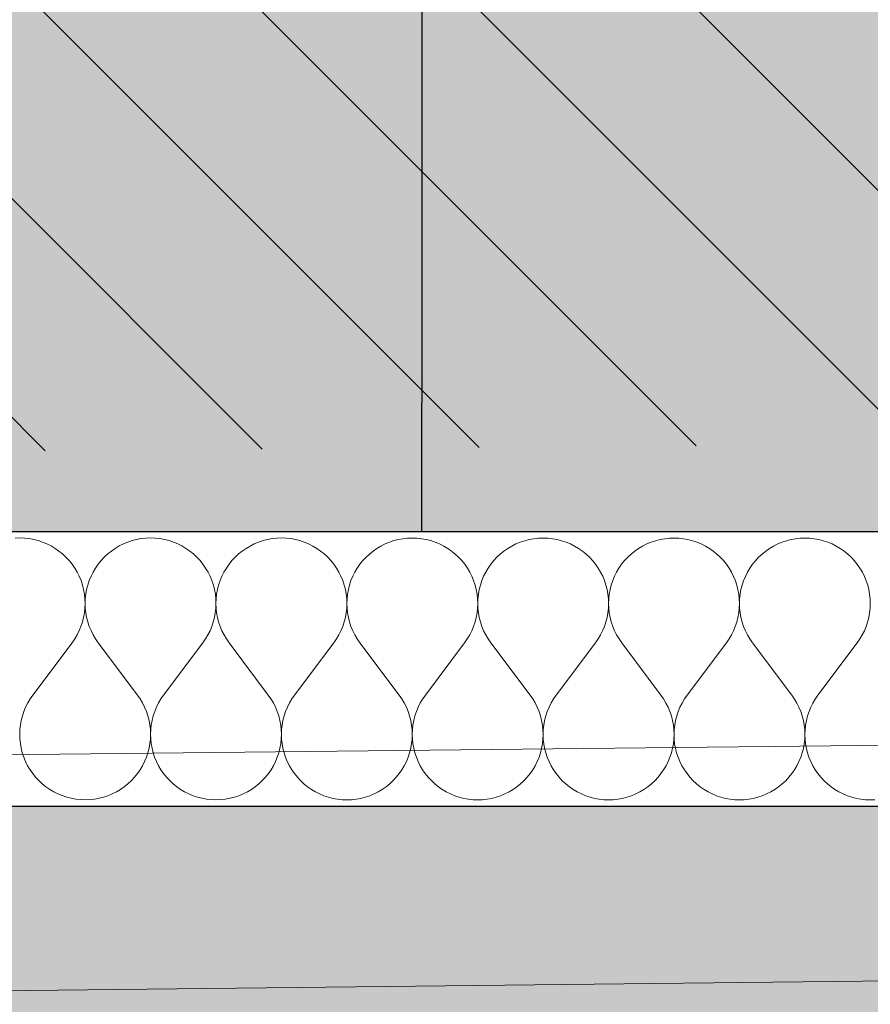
# Model space of a CAD drawing. Header units: millimetres. Extents: x -40276 to 214973, y -147941 to 35228.
# Tile 161 of 256: x -3276 to -2781, y 75 to 648. Entities that reach past the tile are written whole.
import ezdxf

# ---------------------------------------------------------------- set-up
doc = ezdxf.new("R2010")
doc.units = ezdxf.units.MM
doc.header["$MEASUREMENT"] = 0
doc.linetypes.add('Wipeout_Contour', pattern=[1000, 0, -1000])
for name, color, linetype in [('1._POHLED ZÁPADNÍ_2_0_plochy', 7, 'Continuous'), ('1._POHLED ZÁPADNÍ_2_2D prvky - obecné', 7, 'Continuous'), ('1._POHLED ZÁPADNÍ_2_akustické prvky', 7, 'Continuous'), ('1._POHLED ZÁPADNÍ_2_BT_ortho', 7, 'Continuous'), ('1._POHLED ZÁPADNÍ_2_Konstrukce - nosné', 7, 'Continuous'), ('1._POHLED ZÁPADNÍ_2_Nové_Výplně – Řezové', 7, 'Continuous'), ('1._POHLED ZÁPADNÍ_2_TZB - elektroinstalace', 7, 'Continuous'), ('1._POHLED ZÁPADNÍ_2_Výplně – Řezové', 7, 'Continuous')]:
    doc.layers.add(name, color=color, linetype=linetype)
doc.linetypes.add('Elektřina - Elektrické vedení NN', pattern='A,0,[5,C.3 Koordinační situační výkres1.Shx,S=0.238095,R=0,X=0,Y=0.001199],-33,0', length=33)

# ---------------------------------------------------------------- blocks, each defined once
blk = doc.blocks.new('*X10', base_point=(-42174.69, -26223.67))
at = {"layer": '1._POHLED ZÁPADNÍ_2_Nové_Výplně – Řezové', "color": 21, "linetype": 'Continuous', "lineweight": 20, "true_color": 0xffaaaa}
for p, q in [((-3276.14, 346.62), (-3278.86, 346.52)), ((-3273.42, 346.52), (-3276.14, 346.62)), ((-3270.71, 346.23), (-3273.42, 346.52)), ((-3268.04, 345.74), (-3270.71, 346.23)), ((-3265.4, 345.07), (-3268.04, 345.74)), ((-3262.82, 344.21), (-3265.4, 345.07)), ((-3260.31, 343.17), (-3262.82, 344.21)), ((-3213.27, 344.2), (-3215.78, 343.16)), ((-3210.68, 345.06), (-3213.27, 344.2)), ((-3208.05, 345.74), (-3210.68, 345.06)), ((-3205.37, 346.22), (-3208.05, 345.74)), ((-3202.67, 346.51), (-3205.37, 346.22)), ((-3199.95, 346.61), (-3202.67, 346.51)), ((-3197.23, 346.51), (-3199.95, 346.61)), ((-3194.52, 346.22), (-3197.23, 346.51)), ((-3191.85, 345.73), (-3194.52, 346.22)), ((-3189.21, 345.06), (-3191.85, 345.73)), ((-3186.63, 344.2), (-3189.21, 345.06)), ((-3184.12, 343.16), (-3186.63, 344.2)), ((-3137.07, 344.19), (-3139.59, 343.15)), ((-3134.49, 345.05), (-3137.07, 344.19)), ((-3131.86, 345.72), (-3134.49, 345.05)), ((-3129.18, 346.21), (-3131.86, 345.72)), ((-3126.48, 346.5), (-3129.18, 346.21)), ((-3123.76, 346.59), (-3126.48, 346.5)), ((-3121.04, 346.5), (-3123.76, 346.59)), ((-3118.33, 346.2), (-3121.04, 346.5)), ((-3115.66, 345.72), (-3118.33, 346.2)), ((-3113.02, 345.05), (-3115.66, 345.72)), ((-3110.44, 344.19), (-3113.02, 345.05)), ((-3107.93, 343.15), (-3110.44, 344.19)), ((-3060.88, 344.18), (-3063.4, 343.14)), ((-3058.3, 345.04), (-3060.88, 344.18)), ((-3055.67, 345.71), (-3058.3, 345.04)), ((-3052.99, 346.19), (-3055.67, 345.71)), ((-3050.28, 346.48), (-3052.99, 346.19)), ((-3047.57, 346.58), (-3050.28, 346.48)), ((-3044.85, 346.48), (-3047.57, 346.58)), ((-3042.14, 346.19), (-3044.85, 346.48)), ((-3039.46, 345.71), (-3042.14, 346.19)), ((-3036.83, 345.04), (-3039.46, 345.71)), ((-3034.25, 344.18), (-3036.83, 345.04)), ((-3031.73, 343.13), (-3034.25, 344.18)), ((-2984.69, 344.17), (-2987.21, 343.13)), ((-2982.11, 345.03), (-2984.69, 344.17)), ((-2979.48, 345.7), (-2982.11, 345.03)), ((-2976.8, 346.18), (-2979.48, 345.7)), ((-2974.09, 346.47), (-2976.8, 346.18)), ((-2971.38, 346.57), (-2974.09, 346.47)), ((-2968.66, 346.47), (-2971.38, 346.57)), ((-2965.95, 346.18), (-2968.66, 346.47)), ((-2963.27, 345.7), (-2965.95, 346.18)), ((-2960.64, 345.02), (-2963.27, 345.7)), ((-2958.06, 344.16), (-2960.64, 345.02)), ((-2955.54, 343.12), (-2958.06, 344.16)), ((-2908.5, 344.16), (-2911.02, 343.12)), ((-2905.92, 345.02), (-2908.5, 344.16)), ((-2903.29, 345.69), (-2905.92, 345.02)), ((-2900.61, 346.17), (-2903.29, 345.69)), ((-2897.9, 346.46), (-2900.61, 346.17)), ((-2895.18, 346.56), (-2897.9, 346.46)), ((-2892.47, 346.46), (-2895.18, 346.56)), ((-2889.76, 346.17), (-2892.47, 346.46)), ((-2887.08, 345.69), (-2889.76, 346.17)), ((-2884.45, 345.01), (-2887.08, 345.69)), ((-2881.87, 344.15), (-2884.45, 345.01)), ((-2879.35, 343.11), (-2881.87, 344.15)), ((-2832.31, 344.14), (-2834.83, 343.1)), ((-2829.73, 345), (-2832.31, 344.14)), ((-2827.1, 345.68), (-2829.73, 345)), ((-2824.42, 346.16), (-2827.1, 345.68)), ((-2821.71, 346.45), (-2824.42, 346.16)), ((-2818.99, 346.55), (-2821.71, 346.45)), ((-2816.28, 346.45), (-2818.99, 346.55)), ((-2813.57, 346.16), (-2816.28, 346.45)), ((-2810.89, 345.67), (-2813.57, 346.16)), ((-2808.26, 345), (-2810.89, 345.67)), ((-2805.68, 344.14), (-2808.26, 345)), ((-2803.16, 343.1), (-2805.68, 344.14)), ((-3257.87, 341.95), (-3260.31, 343.17)), ((-3255.53, 340.56), (-3257.87, 341.95)), ((-3253.3, 339.01), (-3255.53, 340.56)), ((-3251.18, 337.3), (-3253.3, 339.01)), ((-3222.79, 339), (-3224.9, 337.3)), ((-3220.55, 340.56), (-3222.79, 339)), ((-3218.21, 341.94), (-3220.55, 340.56)), ((-3215.78, 343.16), (-3218.21, 341.94)), ((-3181.68, 341.94), (-3184.12, 343.16)), ((-3179.34, 340.55), (-3181.68, 341.94)), ((-3177.11, 339), (-3179.34, 340.55)), ((-3174.99, 337.29), (-3177.11, 339)), ((-3146.6, 338.99), (-3148.71, 337.29)), ((-3144.36, 340.54), (-3146.6, 338.99)), ((-3142.02, 341.93), (-3144.36, 340.54)), ((-3139.59, 343.15), (-3142.02, 341.93)), ((-3105.49, 341.93), (-3107.93, 343.15)), ((-3103.15, 340.54), (-3105.49, 341.93)), ((-3100.92, 338.99), (-3103.15, 340.54)), ((-3098.8, 337.28), (-3100.92, 338.99)), ((-3070.4, 338.98), (-3072.52, 337.27)), ((-3068.17, 340.53), (-3070.4, 338.98)), ((-3065.83, 341.92), (-3068.17, 340.53)), ((-3063.4, 343.14), (-3065.83, 341.92)), ((-3029.3, 341.92), (-3031.73, 343.13)), ((-3026.96, 340.53), (-3029.3, 341.92)), ((-3024.73, 338.97), (-3026.96, 340.53)), ((-3022.61, 337.27), (-3024.73, 338.97)), ((-2994.21, 338.97), (-2996.33, 337.26)), ((-2991.98, 340.52), (-2994.21, 338.97)), ((-2989.64, 341.91), (-2991.98, 340.52)), ((-2987.21, 343.13), (-2989.64, 341.91)), ((-2953.11, 341.9), (-2955.54, 343.12)), ((-2950.77, 340.51), (-2953.11, 341.9)), ((-2948.54, 338.96), (-2950.77, 340.51)), ((-2946.42, 337.25), (-2948.54, 338.96)), ((-2918.02, 338.96), (-2920.14, 337.25)), ((-2915.79, 340.51), (-2918.02, 338.96)), ((-2913.45, 341.9), (-2915.79, 340.51)), ((-2911.02, 343.12), (-2913.45, 341.9)), ((-2876.92, 341.89), (-2879.35, 343.11)), ((-2874.58, 340.5), (-2876.92, 341.89)), ((-2872.35, 338.95), (-2874.58, 340.5)), ((-2870.23, 337.24), (-2872.35, 338.95)), ((-2841.83, 338.95), (-2843.95, 337.24)), ((-2839.6, 340.5), (-2841.83, 338.95)), ((-2837.26, 341.89), (-2839.6, 340.5)), ((-2834.83, 343.1), (-2837.26, 341.89)), ((-2800.73, 341.88), (-2803.16, 343.1)), ((-2798.39, 340.49), (-2800.73, 341.88)), ((-2796.16, 338.94), (-2798.39, 340.49)), ((-2794.04, 337.23), (-2796.16, 338.94)), ((-3249.19, 335.45), (-3251.18, 337.3)), ((-3247.34, 333.45), (-3249.19, 335.45)), ((-3245.63, 331.33), (-3247.34, 333.45)), ((-3228.75, 333.45), (-3230.45, 331.33)), ((-3226.89, 335.44), (-3228.75, 333.45)), ((-3224.9, 337.3), (-3226.89, 335.44)), ((-3173, 335.43), (-3174.99, 337.29)), ((-3171.15, 333.44), (-3173, 335.43)), ((-3169.44, 331.32), (-3171.15, 333.44)), ((-3152.56, 333.44), (-3154.26, 331.32)), ((-3150.7, 335.43), (-3152.56, 333.44)), ((-3148.71, 337.29), (-3150.7, 335.43)), ((-3096.81, 335.42), (-3098.8, 337.28)), ((-3094.96, 333.43), (-3096.81, 335.42)), ((-3093.25, 331.31), (-3094.96, 333.43)), ((-3076.37, 333.43), (-3078.07, 331.31)), ((-3074.51, 335.42), (-3076.37, 333.43)), ((-3072.52, 337.27), (-3074.51, 335.42)), ((-3020.62, 335.41), (-3022.61, 337.27)), ((-3018.77, 333.42), (-3020.62, 335.41)), ((-3017.06, 331.3), (-3018.77, 333.42)), ((-3000.18, 333.42), (-3001.88, 331.3)), ((-2998.32, 335.41), (-3000.18, 333.42)), ((-2996.33, 337.26), (-2998.32, 335.41)), ((-2944.43, 335.4), (-2946.42, 337.25)), ((-2942.58, 333.41), (-2944.43, 335.4)), ((-2940.87, 331.29), (-2942.58, 333.41)), ((-2923.99, 333.4), (-2925.69, 331.29)), ((-2922.13, 335.4), (-2923.99, 333.4)), ((-2920.14, 337.25), (-2922.13, 335.4)), ((-2868.24, 335.39), (-2870.23, 337.24)), ((-2866.39, 333.4), (-2868.24, 335.39)), ((-2864.68, 331.28), (-2866.39, 333.4)), ((-2847.8, 333.39), (-2849.5, 331.27)), ((-2845.94, 335.38), (-2847.8, 333.39)), ((-2843.95, 337.24), (-2845.94, 335.38)), ((-2792.05, 335.38), (-2794.04, 337.23)), ((-2790.2, 333.38), (-2792.05, 335.38)), ((-2788.49, 331.26), (-2790.2, 333.38)), ((-3244.08, 329.1), (-3245.63, 331.33)), ((-3242.7, 326.76), (-3244.08, 329.1)), ((-3241.48, 324.33), (-3242.7, 326.76)), ((-3233.39, 326.76), (-3234.61, 324.32)), ((-3232.01, 329.1), (-3233.39, 326.76)), ((-3230.45, 331.33), (-3232.01, 329.1)), ((-3167.89, 329.09), (-3169.44, 331.32)), ((-3166.51, 326.75), (-3167.89, 329.09)), ((-3165.29, 324.31), (-3166.51, 326.75)), ((-3157.2, 326.75), (-3158.42, 324.31)), ((-3155.82, 329.09), (-3157.2, 326.75)), ((-3154.26, 331.32), (-3155.82, 329.09)), ((-3091.7, 329.08), (-3093.25, 331.31)), ((-3090.32, 326.74), (-3091.7, 329.08)), ((-3089.1, 324.3), (-3090.32, 326.74)), ((-3081.01, 326.73), (-3082.23, 324.3)), ((-3079.62, 329.07), (-3081.01, 326.73)), ((-3078.07, 331.31), (-3079.62, 329.07)), ((-3015.51, 329.06), (-3017.06, 331.3)), ((-3014.13, 326.72), (-3015.51, 329.06)), ((-3012.91, 324.29), (-3014.13, 326.72)), ((-3004.82, 326.72), (-3006.04, 324.29)), ((-3003.43, 329.06), (-3004.82, 326.72)), ((-3001.88, 331.3), (-3003.43, 329.06)), ((-2939.32, 329.05), (-2940.87, 331.29)), ((-2937.94, 326.71), (-2939.32, 329.05)), ((-2936.72, 324.28), (-2937.94, 326.71)), ((-2928.63, 326.71), (-2929.85, 324.28)), ((-2927.24, 329.05), (-2928.63, 326.71)), ((-2925.69, 331.29), (-2927.24, 329.05)), ((-2863.13, 329.04), (-2864.68, 331.28)), ((-2861.74, 326.7), (-2863.13, 329.04)), ((-2860.53, 324.27), (-2861.74, 326.7)), ((-2852.44, 326.7), (-2853.66, 324.27)), ((-2851.05, 329.04), (-2852.44, 326.7)), ((-2849.5, 331.27), (-2851.05, 329.04)), ((-2786.94, 329.03), (-2788.49, 331.26)), ((-2785.55, 326.69), (-2786.94, 329.03)), ((-2784.34, 324.26), (-2785.55, 326.69)), ((-3240.44, 321.81), (-3241.48, 324.33)), ((-3239.58, 319.23), (-3240.44, 321.81)), ((-3235.65, 321.81), (-3236.51, 319.23)), ((-3234.61, 324.32), (-3235.65, 321.81)), ((-3164.25, 321.8), (-3165.29, 324.31)), ((-3163.39, 319.22), (-3164.25, 321.8)), ((-3159.46, 321.8), (-3160.32, 319.22)), ((-3158.42, 324.31), (-3159.46, 321.8)), ((-3088.06, 321.79), (-3089.1, 324.3)), ((-3087.2, 319.21), (-3088.06, 321.79)), ((-3083.27, 321.79), (-3084.13, 319.21)), ((-3082.23, 324.3), (-3083.27, 321.79)), ((-3011.87, 321.78), (-3012.91, 324.29)), ((-3011.01, 319.19), (-3011.87, 321.78)), ((-3007.08, 321.78), (-3007.94, 319.19)), ((-3006.04, 324.29), (-3007.08, 321.78)), ((-2935.68, 321.76), (-2936.72, 324.28)), ((-2934.82, 319.18), (-2935.68, 321.76)), ((-2930.89, 321.76), (-2931.75, 319.18)), ((-2929.85, 324.28), (-2930.89, 321.76)), ((-2859.49, 321.75), (-2860.53, 324.27)), ((-2858.63, 319.17), (-2859.49, 321.75)), ((-2854.7, 321.75), (-2855.56, 319.17)), ((-2853.66, 324.27), (-2854.7, 321.75)), ((-2783.3, 321.74), (-2784.34, 324.26)), ((-2782.44, 319.16), (-2783.3, 321.74)), ((-3238.91, 316.59), (-3239.58, 319.23)), ((-3238.43, 313.92), (-3238.91, 316.59)), ((-3237.18, 316.59), (-3237.66, 313.92)), ((-3236.51, 319.23), (-3237.18, 316.59)), ((-3162.72, 316.58), (-3163.39, 319.22)), ((-3162.24, 313.9), (-3162.72, 316.58)), ((-3160.99, 316.58), (-3161.47, 313.9)), ((-3160.32, 319.22), (-3160.99, 316.58)), ((-3086.53, 316.57), (-3087.2, 319.21)), ((-3086.05, 313.89), (-3086.53, 316.57)), ((-3084.8, 316.57), (-3085.28, 313.89)), ((-3084.13, 319.21), (-3084.8, 316.57)), ((-3010.34, 316.56), (-3011.01, 319.19)), ((-3009.86, 313.88), (-3010.34, 316.56)), ((-3008.61, 316.56), (-3009.09, 313.88)), ((-3007.94, 319.19), (-3008.61, 316.56)), ((-2934.15, 316.55), (-2934.82, 319.18)), ((-2933.67, 313.87), (-2934.15, 316.55)), ((-2932.42, 316.55), (-2932.9, 313.87)), ((-2931.75, 319.18), (-2932.42, 316.55)), ((-2857.96, 316.53), (-2858.63, 319.17)), ((-2857.48, 313.86), (-2857.96, 316.53)), ((-2856.23, 316.53), (-2856.71, 313.86)), ((-2855.56, 319.17), (-2856.23, 316.53)), ((-2781.77, 316.52), (-2782.44, 319.16)), ((-2781.29, 313.85), (-2781.77, 316.52)), ((-3238.14, 311.21), (-3238.43, 313.92)), ((-3238.05, 308.49), (-3238.14, 311.21)), ((-3237.95, 311.21), (-3238.05, 308.49)), ((-3237.66, 313.92), (-3237.95, 311.21)), ((-3161.95, 311.2), (-3162.24, 313.9)), ((-3161.86, 308.48), (-3161.95, 311.2)), ((-3161.76, 311.2), (-3161.86, 308.48)), ((-3161.47, 313.9), (-3161.76, 311.2)), ((-3085.76, 311.19), (-3086.05, 313.89)), ((-3085.67, 308.47), (-3085.76, 311.19)), ((-3085.57, 311.19), (-3085.67, 308.47)), ((-3085.28, 313.89), (-3085.57, 311.19)), ((-3009.57, 311.17), (-3009.86, 313.88)), ((-3009.48, 308.46), (-3009.57, 311.17)), ((-3009.38, 311.17), (-3009.48, 308.46)), ((-3009.09, 313.88), (-3009.38, 311.17)), ((-2933.38, 311.16), (-2933.67, 313.87)), ((-2933.29, 308.44), (-2933.38, 311.16)), ((-2933.19, 311.16), (-2933.29, 308.44)), ((-2932.9, 313.87), (-2933.19, 311.16)), ((-2857.19, 311.15), (-2857.48, 313.86)), ((-2857.1, 308.43), (-2857.19, 311.15)), ((-2857, 311.15), (-2857.1, 308.43)), ((-2856.71, 313.86), (-2857, 311.15)), ((-2781, 311.14), (-2781.29, 313.85)), ((-2780.91, 308.42), (-2781, 311.14)), ((-3238.44, 303.07), (-3238.15, 305.77)), ((-3238.15, 305.77), (-3238.05, 308.49)), ((-3238.05, 308.49), (-3237.95, 305.77)), ((-3237.95, 305.77), (-3237.66, 303.07)), ((-3162.25, 303.06), (-3161.96, 305.76)), ((-3161.96, 305.76), (-3161.86, 308.48)), ((-3161.86, 308.48), (-3161.76, 305.76)), ((-3161.76, 305.76), (-3161.47, 303.06)), ((-3086.06, 303.04), (-3085.77, 305.75)), ((-3085.77, 305.75), (-3085.67, 308.47)), ((-3085.67, 308.47), (-3085.57, 305.75)), ((-3085.57, 305.75), (-3085.28, 303.04)), ((-3009.87, 303.03), (-3009.58, 305.74)), ((-3009.58, 305.74), (-3009.48, 308.46)), ((-3009.48, 308.46), (-3009.38, 305.74)), ((-3009.38, 305.74), (-3009.09, 303.03)), ((-2933.68, 303.02), (-2933.39, 305.73)), ((-2933.39, 305.73), (-2933.29, 308.44)), ((-2933.29, 308.44), (-2933.19, 305.73)), ((-2933.19, 305.73), (-2932.9, 303.02)), ((-2857.49, 303.01), (-2857.19, 305.71)), ((-2857.19, 305.71), (-2857.1, 308.43)), ((-2857.1, 308.43), (-2857, 305.71)), ((-2857, 305.71), (-2856.7, 303.01)), ((-2781.3, 303), (-2781, 305.7)), ((-2781, 305.7), (-2780.91, 308.42)), ((-3239.6, 297.76), (-3238.93, 300.39)), ((-3238.93, 300.39), (-3238.44, 303.07)), ((-3237.66, 303.07), (-3237.17, 300.39)), ((-3237.17, 300.39), (-3236.5, 297.76)), ((-3163.41, 297.74), (-3162.74, 300.38)), ((-3162.74, 300.38), (-3162.25, 303.06)), ((-3161.47, 303.06), (-3160.98, 300.38)), ((-3160.98, 300.38), (-3160.31, 297.74)), ((-3087.22, 297.73), (-3086.54, 300.37)), ((-3086.54, 300.37), (-3086.06, 303.04)), ((-3085.28, 303.04), (-3084.79, 300.37)), ((-3084.79, 300.37), (-3084.12, 297.73)), ((-3011.03, 297.72), (-3010.35, 300.36)), ((-3010.35, 300.36), (-3009.87, 303.03)), ((-3009.09, 303.03), (-3008.6, 300.36)), ((-3008.6, 300.36), (-3007.93, 297.72)), ((-2934.84, 297.71), (-2934.16, 300.34)), ((-2934.16, 300.34), (-2933.68, 303.02)), ((-2932.9, 303.02), (-2932.41, 300.34)), ((-2932.41, 300.34), (-2931.74, 297.71)), ((-2858.65, 297.7), (-2857.97, 300.33)), ((-2857.97, 300.33), (-2857.49, 303.01)), ((-2856.7, 303.01), (-2856.22, 300.33)), ((-2856.22, 300.33), (-2855.55, 297.7)), ((-2782.46, 297.69), (-2781.78, 300.32)), ((-2781.78, 300.32), (-2781.3, 303)), ((-3242.73, 290.23), (-3241.51, 292.66)), ((-3241.51, 292.66), (-3240.46, 295.18)), ((-3240.46, 295.18), (-3239.6, 297.76)), ((-3236.5, 297.76), (-3235.64, 295.17)), ((-3235.64, 295.17), (-3234.59, 292.66)), ((-3234.59, 292.66), (-3233.38, 290.23)), ((-3166.54, 290.22), (-3165.32, 292.65)), ((-3165.32, 292.65), (-3164.27, 295.16)), ((-3164.27, 295.16), (-3163.41, 297.74)), ((-3160.31, 297.74), (-3159.45, 295.16)), ((-3159.45, 295.16), (-3158.4, 292.65)), ((-3158.4, 292.65), (-3157.18, 290.22)), ((-3090.35, 290.21), (-3089.12, 292.64)), ((-3089.12, 292.64), (-3088.08, 295.15)), ((-3088.08, 295.15), (-3087.22, 297.73)), ((-3084.12, 297.73), (-3083.26, 295.15)), ((-3083.26, 295.15), (-3082.21, 292.64)), ((-3082.21, 292.64), (-3080.99, 290.21)), ((-3014.15, 290.2), (-3012.93, 292.63)), ((-3012.93, 292.63), (-3011.89, 295.14)), ((-3011.89, 295.14), (-3011.03, 297.72)), ((-3007.93, 297.72), (-3007.07, 295.14)), ((-3007.07, 295.14), (-3006.02, 292.63)), ((-3006.02, 292.63), (-3004.8, 290.19)), ((-2937.96, 290.18), (-2936.74, 292.62)), ((-2936.74, 292.62), (-2935.7, 295.13)), ((-2935.7, 295.13), (-2934.84, 297.71)), ((-2931.74, 297.71), (-2930.88, 295.13)), ((-2930.88, 295.13), (-2929.83, 292.61)), ((-2929.83, 292.61), (-2928.61, 290.18)), ((-2861.77, 290.17), (-2860.55, 292.6)), ((-2860.55, 292.6), (-2859.51, 295.12)), ((-2859.51, 295.12), (-2858.65, 297.7)), ((-2855.55, 297.7), (-2854.69, 295.12)), ((-2854.69, 295.12), (-2853.64, 292.6)), ((-2853.64, 292.6), (-2852.42, 290.17)), ((-2785.58, 290.16), (-2784.36, 292.59)), ((-2784.36, 292.59), (-2783.32, 295.1)), ((-2783.32, 295.1), (-2782.46, 297.69)), ((-3245.67, 285.66), (-3244.12, 287.89)), ((-3244.12, 287.89), (-3242.73, 290.23)), ((-3233.38, 290.23), (-3231.99, 287.89)), ((-3231.99, 287.89), (-3230.43, 285.66)), ((-3169.48, 285.65), (-3167.93, 287.88)), ((-3167.93, 287.88), (-3166.54, 290.22)), ((-3157.18, 290.22), (-3155.8, 287.88)), ((-3155.8, 287.88), (-3154.24, 285.65)), ((-3093.29, 285.64), (-3091.74, 287.87)), ((-3091.74, 287.87), (-3090.35, 290.21)), ((-3080.99, 290.21), (-3079.6, 287.87)), ((-3079.6, 287.87), (-3078.05, 285.63)), ((-3017.1, 285.62), (-3015.55, 287.86)), ((-3015.55, 287.86), (-3014.15, 290.2)), ((-3004.8, 290.19), (-3003.41, 287.86)), ((-3003.41, 287.86), (-3001.86, 285.62)), ((-2940.91, 285.61), (-2939.35, 287.85)), ((-2939.35, 287.85), (-2937.96, 290.18)), ((-2928.61, 290.18), (-2927.22, 287.84)), ((-2927.22, 287.84), (-2925.67, 285.61)), ((-2864.72, 285.6), (-2863.16, 287.83)), ((-2863.16, 287.83), (-2861.77, 290.17)), ((-2852.42, 290.17), (-2851.03, 287.83)), ((-2851.03, 287.83), (-2849.48, 285.6)), ((-2788.53, 285.59), (-2786.97, 287.82)), ((-2786.97, 287.82), (-2785.58, 290.16)), ((-3268.53, 255.19), (-3245.67, 285.66)), ((-3207.58, 255.18), (-3230.43, 285.66)), ((-3192.34, 255.18), (-3169.48, 285.65)), ((-3131.39, 255.17), (-3154.24, 285.65)), ((-3116.15, 255.16), (-3093.29, 285.64)), ((-3055.2, 255.15), (-3078.05, 285.63)), ((-3039.96, 255.15), (-3017.1, 285.62)), ((-2979.01, 255.14), (-3001.86, 285.62)), ((-2963.77, 255.14), (-2940.91, 285.61)), ((-2902.82, 255.13), (-2925.67, 285.61)), ((-2887.58, 255.13), (-2864.72, 285.6)), ((-2826.63, 255.12), (-2849.48, 285.6)), ((-2811.39, 255.12), (-2788.53, 285.59)), ((-3270.09, 252.95), (-3271.48, 250.62)), ((-3268.53, 255.19), (-3270.09, 252.95)), ((-3206.03, 252.94), (-3207.58, 255.18)), ((-3204.64, 250.61), (-3206.03, 252.94)), ((-3193.9, 252.94), (-3195.29, 250.6)), ((-3192.34, 255.18), (-3193.9, 252.94)), ((-3129.84, 252.93), (-3131.39, 255.17)), ((-3128.45, 250.59), (-3129.84, 252.93)), ((-3117.71, 252.93), (-3119.1, 250.59)), ((-3116.15, 255.16), (-3117.71, 252.93)), ((-3053.65, 252.92), (-3055.2, 255.15)), ((-3052.26, 250.58), (-3053.65, 252.92)), ((-3041.51, 252.92), (-3042.91, 250.58)), ((-3039.96, 255.15), (-3041.51, 252.92)), ((-2977.46, 252.91), (-2979.01, 255.14)), ((-2976.07, 250.57), (-2977.46, 252.91)), ((-2965.32, 252.91), (-2966.71, 250.57)), ((-2963.77, 255.14), (-2965.32, 252.91)), ((-2901.26, 252.9), (-2902.82, 255.13)), ((-2899.87, 250.56), (-2901.26, 252.9)), ((-2889.13, 252.9), (-2890.52, 250.56)), ((-2887.58, 255.13), (-2889.13, 252.9)), ((-2825.07, 252.89), (-2826.63, 255.12)), ((-2823.68, 250.55), (-2825.07, 252.89)), ((-2812.94, 252.88), (-2814.33, 250.55)), ((-2811.39, 255.12), (-2812.94, 252.88)), ((-3272.7, 248.18), (-3273.74, 245.67)), ((-3271.48, 250.62), (-3272.7, 248.18)), ((-3203.42, 248.17), (-3204.64, 250.61)), ((-3202.37, 245.66), (-3203.42, 248.17)), ((-3196.51, 248.17), (-3197.55, 245.66)), ((-3195.29, 250.6), (-3196.51, 248.17)), ((-3127.23, 248.16), (-3128.45, 250.59)), ((-3126.18, 245.65), (-3127.23, 248.16)), ((-3120.32, 248.16), (-3121.36, 245.65)), ((-3119.1, 250.59), (-3120.32, 248.16)), ((-3051.04, 248.15), (-3052.26, 250.58)), ((-3049.99, 245.64), (-3051.04, 248.15)), ((-3044.13, 248.15), (-3045.17, 245.64)), ((-3042.91, 250.58), (-3044.13, 248.15)), ((-2974.85, 248.14), (-2976.07, 250.57)), ((-2973.8, 245.63), (-2974.85, 248.14)), ((-2967.93, 248.14), (-2968.98, 245.62)), ((-2966.71, 250.57), (-2967.93, 248.14)), ((-2898.66, 248.13), (-2899.87, 250.56)), ((-2897.61, 245.61), (-2898.66, 248.13)), ((-2891.74, 248.13), (-2892.79, 245.61)), ((-2890.52, 250.56), (-2891.74, 248.13)), ((-2822.47, 248.11), (-2823.68, 250.55)), ((-2821.42, 245.6), (-2822.47, 248.11)), ((-2815.55, 248.11), (-2816.6, 245.6)), ((-2814.33, 250.55), (-2815.55, 248.11)), ((-3274.6, 243.09), (-3275.28, 240.46)), ((-3273.74, 245.67), (-3274.6, 243.09)), ((-3201.51, 243.08), (-3202.37, 245.66)), ((-3200.84, 240.44), (-3201.51, 243.08)), ((-3198.41, 243.08), (-3199.09, 240.44)), ((-3197.55, 245.66), (-3198.41, 243.08)), ((-3125.32, 243.07), (-3126.18, 245.65)), ((-3124.65, 240.43), (-3125.32, 243.07)), ((-3122.22, 243.07), (-3122.9, 240.43)), ((-3121.36, 245.65), (-3122.22, 243.07)), ((-3049.13, 243.06), (-3049.99, 245.64)), ((-3048.46, 240.42), (-3049.13, 243.06)), ((-3046.03, 243.06), (-3046.71, 240.42)), ((-3045.17, 245.64), (-3046.03, 243.06)), ((-2972.94, 243.04), (-2973.8, 245.63)), ((-2972.27, 240.41), (-2972.94, 243.04)), ((-2969.84, 243.04), (-2970.52, 240.41)), ((-2968.98, 245.62), (-2969.84, 243.04)), ((-2896.75, 243.03), (-2897.61, 245.61)), ((-2896.08, 240.4), (-2896.75, 243.03)), ((-2893.65, 243.03), (-2894.32, 240.4)), ((-2892.79, 245.61), (-2893.65, 243.03)), ((-2820.56, 243.02), (-2821.42, 245.6)), ((-2819.89, 240.39), (-2820.56, 243.02)), ((-2817.46, 243.02), (-2818.13, 240.39)), ((-2816.6, 245.6), (-2817.46, 243.02)), ((-3276.06, 235.07), (-3276.15, 232.36)), ((-3275.76, 237.78), (-3276.06, 235.07)), ((-3275.28, 240.46), (-3275.76, 237.78)), ((-3200.36, 237.77), (-3200.84, 240.44)), ((-3200.06, 235.06), (-3200.36, 237.77)), ((-3199.96, 232.34), (-3200.06, 235.06)), ((-3199.87, 235.06), (-3199.96, 232.34)), ((-3199.57, 237.77), (-3199.87, 235.06)), ((-3199.09, 240.44), (-3199.57, 237.77)), ((-3124.16, 237.76), (-3124.65, 240.43)), ((-3123.87, 235.05), (-3124.16, 237.76)), ((-3123.77, 232.33), (-3123.87, 235.05)), ((-3123.67, 235.05), (-3123.77, 232.33)), ((-3123.38, 237.76), (-3123.67, 235.05)), ((-3122.9, 240.43), (-3123.38, 237.76)), ((-3047.97, 237.74), (-3048.46, 240.42)), ((-3047.68, 235.04), (-3047.97, 237.74)), ((-3047.58, 232.32), (-3047.68, 235.04)), ((-3047.48, 235.04), (-3047.58, 232.32)), ((-3047.19, 237.74), (-3047.48, 235.04)), ((-3046.71, 240.42), (-3047.19, 237.74)), ((-2971.78, 237.73), (-2972.27, 240.41)), ((-2971.49, 235.03), (-2971.78, 237.73)), ((-2971.39, 232.31), (-2971.49, 235.03)), ((-2971.29, 235.03), (-2971.39, 232.31)), ((-2971, 237.73), (-2971.29, 235.03)), ((-2970.52, 240.41), (-2971, 237.73)), ((-2895.59, 237.72), (-2896.08, 240.4)), ((-2895.3, 235.02), (-2895.59, 237.72)), ((-2895.2, 232.3), (-2895.3, 235.02)), ((-2895.1, 235.02), (-2895.2, 232.3)), ((-2894.81, 237.72), (-2895.1, 235.02)), ((-2894.32, 240.4), (-2894.81, 237.72)), ((-2819.4, 237.71), (-2819.89, 240.39)), ((-2819.11, 235), (-2819.4, 237.71)), ((-2819.01, 232.29), (-2819.11, 235)), ((-2818.91, 235), (-2819.01, 232.29)), ((-2818.62, 237.71), (-2818.91, 235)), ((-2818.13, 240.39), (-2818.62, 237.71)), ((-3276.15, 232.36), (-3276.06, 229.64)), ((-3276.06, 229.64), (-3275.77, 226.93)), ((-3200.35, 226.92), (-3200.06, 229.62)), ((-3200.06, 229.62), (-3199.96, 232.34)), ((-3199.96, 232.34), (-3199.87, 229.62)), ((-3199.87, 229.62), (-3199.58, 226.92)), ((-3124.16, 226.91), (-3123.87, 229.61)), ((-3123.87, 229.61), (-3123.77, 232.33)), ((-3123.77, 232.33), (-3123.68, 229.61)), ((-3123.68, 229.61), (-3123.39, 226.91)), ((-3047.97, 226.9), (-3047.68, 229.6)), ((-3047.68, 229.6), (-3047.58, 232.32)), ((-3047.58, 232.32), (-3047.49, 229.6)), ((-3047.49, 229.6), (-3047.2, 226.9)), ((-2971.78, 226.88), (-2971.49, 229.59)), ((-2971.49, 229.59), (-2971.39, 232.31)), ((-2971.39, 232.31), (-2971.3, 229.59)), ((-2971.3, 229.59), (-2971.01, 226.88)), ((-2895.59, 226.87), (-2895.3, 229.58)), ((-2895.3, 229.58), (-2895.2, 232.3)), ((-2895.2, 232.3), (-2895.11, 229.58)), ((-2895.11, 229.58), (-2894.82, 226.87)), ((-2819.4, 226.86), (-2819.11, 229.57)), ((-2819.11, 229.57), (-2819.01, 232.29)), ((-2819.01, 232.29), (-2818.92, 229.57)), ((-2818.92, 229.57), (-2818.63, 226.86)), ((-3275.77, 226.93), (-3275.29, 224.25)), ((-3275.29, 224.25), (-3274.62, 221.62)), ((-3201.5, 221.61), (-3200.83, 224.24)), ((-3200.83, 224.24), (-3200.35, 226.92)), ((-3199.58, 226.92), (-3199.1, 224.24)), ((-3199.1, 224.24), (-3198.43, 221.61)), ((-3125.31, 221.59), (-3124.64, 224.23)), ((-3124.64, 224.23), (-3124.16, 226.91)), ((-3123.39, 226.91), (-3122.91, 224.23)), ((-3122.91, 224.23), (-3122.24, 221.59)), ((-3049.12, 221.58), (-3048.45, 224.22)), ((-3048.45, 224.22), (-3047.97, 226.9)), ((-3047.2, 226.9), (-3046.72, 224.22)), ((-3046.72, 224.22), (-3046.05, 221.58)), ((-2972.93, 221.57), (-2972.26, 224.21)), ((-2972.26, 224.21), (-2971.78, 226.88)), ((-2971.01, 226.88), (-2970.53, 224.21)), ((-2970.53, 224.21), (-2969.86, 221.57)), ((-2896.74, 221.56), (-2896.07, 224.2)), ((-2896.07, 224.2), (-2895.59, 226.87)), ((-2894.82, 226.87), (-2894.34, 224.2)), ((-2894.34, 224.2), (-2893.67, 221.56)), ((-2820.55, 221.55), (-2819.88, 224.18)), ((-2819.88, 224.18), (-2819.4, 226.86)), ((-2818.63, 226.86), (-2818.15, 224.18)), ((-2818.15, 224.18), (-2817.48, 221.55)), ((-3274.62, 221.62), (-3273.76, 219.04)), ((-3273.76, 219.04), (-3272.72, 216.52)), ((-3203.4, 216.51), (-3202.36, 219.02)), ((-3202.36, 219.02), (-3201.5, 221.61)), ((-3198.43, 221.61), (-3197.57, 219.02)), ((-3197.57, 219.02), (-3196.53, 216.51)), ((-3127.21, 216.5), (-3126.17, 219.01)), ((-3126.17, 219.01), (-3125.31, 221.59)), ((-3122.24, 221.59), (-3121.38, 219.01)), ((-3121.38, 219.01), (-3120.34, 216.5)), ((-3051.02, 216.49), (-3049.98, 219)), ((-3049.98, 219), (-3049.12, 221.58)), ((-3046.05, 221.58), (-3045.19, 219)), ((-3045.19, 219), (-3044.15, 216.49)), ((-2974.83, 216.48), (-2973.79, 218.99)), ((-2973.79, 218.99), (-2972.93, 221.57)), ((-2969.86, 221.57), (-2969, 218.99)), ((-2969, 218.99), (-2967.96, 216.47)), ((-2898.64, 216.46), (-2897.6, 218.98)), ((-2897.6, 218.98), (-2896.74, 221.56)), ((-2893.67, 221.56), (-2892.81, 218.98)), ((-2892.81, 218.98), (-2891.77, 216.46)), ((-2822.45, 216.45), (-2821.41, 218.97)), ((-2821.41, 218.97), (-2820.55, 221.55)), ((-2817.48, 221.55), (-2816.62, 218.97)), ((-2816.62, 218.97), (-2815.58, 216.45)), ((-3272.72, 216.52), (-3271.51, 214.09)), ((-3271.51, 214.09), (-3270.12, 211.75)), ((-3206.01, 211.74), (-3204.62, 214.08)), ((-3204.62, 214.08), (-3203.4, 216.51)), ((-3196.53, 216.51), (-3195.32, 214.08)), ((-3195.32, 214.08), (-3193.93, 211.74)), ((-3129.82, 211.73), (-3128.43, 214.07)), ((-3128.43, 214.07), (-3127.21, 216.5)), ((-3120.34, 216.5), (-3119.12, 214.06)), ((-3119.12, 214.06), (-3117.74, 211.72)), ((-3053.63, 211.71), (-3052.24, 214.05)), ((-3052.24, 214.05), (-3051.02, 216.49)), ((-3044.15, 216.49), (-3042.93, 214.05)), ((-3042.93, 214.05), (-3041.55, 211.71)), ((-2977.44, 211.7), (-2976.05, 214.04)), ((-2976.05, 214.04), (-2974.83, 216.48)), ((-2967.96, 216.47), (-2966.74, 214.04)), ((-2966.74, 214.04), (-2965.36, 211.7)), ((-2901.24, 211.69), (-2899.86, 214.03)), ((-2899.86, 214.03), (-2898.64, 216.46)), ((-2891.77, 216.46), (-2890.55, 214.03)), ((-2890.55, 214.03), (-2889.17, 211.69)), ((-2825.05, 211.68), (-2823.67, 214.02)), ((-2823.67, 214.02), (-2822.45, 216.45)), ((-2815.58, 216.45), (-2814.36, 214.02)), ((-2814.36, 214.02), (-2812.98, 211.68)), ((-3270.12, 211.75), (-3268.57, 209.51)), ((-3268.57, 209.51), (-3266.86, 207.39)), ((-3266.86, 207.39), (-3265.01, 205.4)), ((-3211.12, 205.39), (-3209.26, 207.38)), ((-3209.26, 207.38), (-3207.56, 209.5)), ((-3207.56, 209.5), (-3206.01, 211.74)), ((-3193.93, 211.74), (-3192.38, 209.5)), ((-3192.38, 209.5), (-3190.67, 207.38)), ((-3190.67, 207.38), (-3188.82, 205.39)), ((-3134.93, 205.38), (-3133.07, 207.37)), ((-3133.07, 207.37), (-3131.37, 209.49)), ((-3131.37, 209.49), (-3129.82, 211.73)), ((-3117.74, 211.72), (-3116.19, 209.49)), ((-3116.19, 209.49), (-3114.48, 207.37)), ((-3114.48, 207.37), (-3112.63, 205.38)), ((-3058.74, 205.37), (-3056.88, 207.36)), ((-3056.88, 207.36), (-3055.18, 209.48)), ((-3055.18, 209.48), (-3053.63, 211.71)), ((-3041.55, 211.71), (-3040, 209.48)), ((-3040, 209.48), (-3038.29, 207.36)), ((-3038.29, 207.36), (-3036.44, 205.37)), ((-2982.55, 205.36), (-2980.69, 207.35)), ((-2980.69, 207.35), (-2978.99, 209.47)), ((-2978.99, 209.47), (-2977.44, 211.7)), ((-2965.36, 211.7), (-2963.81, 209.46)), ((-2963.81, 209.46), (-2962.1, 207.35)), ((-2962.1, 207.35), (-2960.25, 205.35)), ((-2906.36, 205.35), (-2904.5, 207.34)), ((-2904.5, 207.34), (-2902.8, 209.46)), ((-2902.8, 209.46), (-2901.24, 211.69)), ((-2889.17, 211.69), (-2887.62, 209.45)), ((-2887.62, 209.45), (-2885.91, 207.33)), ((-2885.91, 207.33), (-2884.06, 205.34)), ((-2830.17, 205.33), (-2828.31, 207.33)), ((-2828.31, 207.33), (-2826.61, 209.44)), ((-2826.61, 209.44), (-2825.05, 211.68)), ((-2812.98, 211.68), (-2811.43, 209.44)), ((-2811.43, 209.44), (-2809.72, 207.32)), ((-2809.72, 207.32), (-2807.87, 205.33)), ((-3265.01, 205.4), (-3263.02, 203.55)), ((-3263.02, 203.55), (-3260.9, 201.84)), ((-3260.9, 201.84), (-3258.67, 200.29)), ((-3217.46, 200.28), (-3215.23, 201.83)), ((-3215.23, 201.83), (-3213.11, 203.54)), ((-3213.11, 203.54), (-3211.12, 205.39)), ((-3188.82, 205.39), (-3186.83, 203.53)), ((-3186.83, 203.53), (-3184.71, 201.83)), ((-3184.71, 201.83), (-3182.48, 200.27)), ((-3141.27, 200.27), (-3139.04, 201.82)), ((-3139.04, 201.82), (-3136.92, 203.53)), ((-3136.92, 203.53), (-3134.93, 205.38)), ((-3112.63, 205.38), (-3110.64, 203.52)), ((-3110.64, 203.52), (-3108.52, 201.81)), ((-3108.52, 201.81), (-3106.29, 200.26)), ((-3065.08, 200.26), (-3062.85, 201.81)), ((-3062.85, 201.81), (-3060.73, 203.51)), ((-3060.73, 203.51), (-3058.74, 205.37)), ((-3036.44, 205.37), (-3034.45, 203.51)), ((-3034.45, 203.51), (-3032.33, 201.8)), ((-3032.33, 201.8), (-3030.1, 200.25)), ((-2988.89, 200.24), (-2986.66, 201.8)), ((-2986.66, 201.8), (-2984.54, 203.5)), ((-2984.54, 203.5), (-2982.55, 205.36)), ((-2960.25, 205.35), (-2958.26, 203.5)), ((-2958.26, 203.5), (-2956.14, 201.79)), ((-2956.14, 201.79), (-2953.91, 200.24)), ((-2912.7, 200.23), (-2910.46, 201.78)), ((-2910.46, 201.78), (-2908.35, 203.49)), ((-2908.35, 203.49), (-2906.36, 205.35)), ((-2884.06, 205.34), (-2882.07, 203.49)), ((-2882.07, 203.49), (-2879.95, 201.78)), ((-2879.95, 201.78), (-2877.72, 200.23)), ((-2836.51, 200.22), (-2834.27, 201.77)), ((-2834.27, 201.77), (-2832.16, 203.48)), ((-2832.16, 203.48), (-2830.17, 205.33)), ((-2807.87, 205.33), (-2805.88, 203.48)), ((-2805.88, 203.48), (-2803.76, 201.77)), ((-2803.76, 201.77), (-2801.52, 200.22)), ((-3258.67, 200.29), (-3256.33, 198.9)), ((-3256.33, 198.9), (-3253.9, 197.68)), ((-3253.9, 197.68), (-3251.38, 196.64)), ((-3251.38, 196.64), (-3248.8, 195.78)), ((-3248.8, 195.78), (-3246.17, 195.1)), ((-3246.17, 195.1), (-3243.49, 194.62)), ((-3232.64, 194.62), (-3229.96, 195.1)), ((-3229.96, 195.1), (-3227.33, 195.77)), ((-3227.33, 195.77), (-3224.75, 196.63)), ((-3224.75, 196.63), (-3222.23, 197.67)), ((-3222.23, 197.67), (-3219.8, 198.89)), ((-3219.8, 198.89), (-3217.46, 200.28)), ((-3182.48, 200.27), (-3180.14, 198.88)), ((-3180.14, 198.88), (-3177.71, 197.67)), ((-3177.71, 197.67), (-3175.19, 196.62)), ((-3175.19, 196.62), (-3172.61, 195.76)), ((-3172.61, 195.76), (-3169.98, 195.09)), ((-3169.98, 195.09), (-3167.3, 194.61)), ((-3156.45, 194.61), (-3153.77, 195.09)), ((-3153.77, 195.09), (-3151.14, 195.76)), ((-3151.14, 195.76), (-3148.56, 196.62)), ((-3148.56, 196.62), (-3146.04, 197.66)), ((-3146.04, 197.66), (-3143.61, 198.88)), ((-3143.61, 198.88), (-3141.27, 200.27)), ((-3106.29, 200.26), (-3103.95, 198.87)), ((-3103.95, 198.87), (-3101.52, 197.65)), ((-3101.52, 197.65), (-3099, 196.61)), ((-3099, 196.61), (-3096.42, 195.75)), ((-3096.42, 195.75), (-3093.79, 195.08)), ((-3093.79, 195.08), (-3091.11, 194.6)), ((-3080.26, 194.59), (-3077.58, 195.08)), ((-3077.58, 195.08), (-3074.95, 195.75)), ((-3074.95, 195.75), (-3072.37, 196.61)), ((-3072.37, 196.61), (-3069.85, 197.65)), ((-3069.85, 197.65), (-3067.42, 198.87)), ((-3067.42, 198.87), (-3065.08, 200.26)), ((-3030.1, 200.25), (-3027.76, 198.86)), ((-3027.76, 198.86), (-3025.32, 197.64)), ((-3025.32, 197.64), (-3022.81, 196.6)), ((-3022.81, 196.6), (-3020.23, 195.74)), ((-3020.23, 195.74), (-3017.59, 195.07)), ((-3017.59, 195.07), (-3014.92, 194.58)), ((-3004.07, 194.58), (-3001.39, 195.06)), ((-3001.39, 195.06), (-2998.76, 195.74)), ((-2998.76, 195.74), (-2996.18, 196.6)), ((-2996.18, 196.6), (-2993.66, 197.64)), ((-2993.66, 197.64), (-2991.23, 198.86)), ((-2991.23, 198.86), (-2988.89, 200.24)), ((-2953.91, 200.24), (-2951.57, 198.85)), ((-2951.57, 198.85), (-2949.13, 197.63)), ((-2949.13, 197.63), (-2946.62, 196.59)), ((-2946.62, 196.59), (-2944.04, 195.73)), ((-2944.04, 195.73), (-2941.4, 195.06)), ((-2941.4, 195.06), (-2938.73, 194.57)), ((-2927.88, 194.57), (-2925.2, 195.05)), ((-2925.2, 195.05), (-2922.57, 195.73)), ((-2922.57, 195.73), (-2919.99, 196.58)), ((-2919.99, 196.58), (-2917.47, 197.63)), ((-2917.47, 197.63), (-2915.04, 198.84)), ((-2915.04, 198.84), (-2912.7, 200.23)), ((-2877.72, 200.23), (-2875.38, 198.84)), ((-2875.38, 198.84), (-2872.94, 197.62)), ((-2872.94, 197.62), (-2870.43, 196.58)), ((-2870.43, 196.58), (-2867.85, 195.72)), ((-2867.85, 195.72), (-2865.21, 195.04)), ((-2865.21, 195.04), (-2862.54, 194.56)), ((-2851.69, 194.56), (-2849.01, 195.04)), ((-2849.01, 195.04), (-2846.38, 195.71)), ((-2846.38, 195.71), (-2843.79, 196.57)), ((-2843.79, 196.57), (-2841.28, 197.61)), ((-2841.28, 197.61), (-2838.85, 198.83)), ((-2838.85, 198.83), (-2836.51, 200.22)), ((-2801.52, 200.22), (-2799.19, 198.83)), ((-2799.19, 198.83), (-2796.75, 197.61)), ((-2796.75, 197.61), (-2794.24, 196.57)), ((-2794.24, 196.57), (-2791.66, 195.71)), ((-2791.66, 195.71), (-2789.02, 195.03)), ((-2789.02, 195.03), (-2786.35, 194.55)), ((-3243.49, 194.62), (-3240.78, 194.33)), ((-3240.78, 194.33), (-3238.07, 194.23)), ((-3238.07, 194.23), (-3235.35, 194.33)), ((-3235.35, 194.33), (-3232.64, 194.62)), ((-3167.3, 194.61), (-3164.59, 194.32)), ((-3164.59, 194.32), (-3161.87, 194.22)), ((-3161.87, 194.22), (-3159.16, 194.31)), ((-3159.16, 194.31), (-3156.45, 194.61)), ((-3091.11, 194.6), (-3088.4, 194.3)), ((-3088.4, 194.3), (-3085.68, 194.21)), ((-3085.68, 194.21), (-3082.97, 194.3)), ((-3082.97, 194.3), (-3080.26, 194.59)), ((-3014.92, 194.58), (-3012.21, 194.29)), ((-3012.21, 194.29), (-3009.49, 194.19)), ((-3009.49, 194.19), (-3006.78, 194.29)), ((-3006.78, 194.29), (-3004.07, 194.58)), ((-2938.73, 194.57), (-2936.02, 194.28)), ((-2936.02, 194.28), (-2933.3, 194.18)), ((-2933.3, 194.18), (-2930.58, 194.28)), ((-2930.58, 194.28), (-2927.88, 194.57)), ((-2862.54, 194.56), (-2859.83, 194.27)), ((-2859.83, 194.27), (-2857.11, 194.17)), ((-2857.11, 194.17), (-2854.39, 194.27)), ((-2854.39, 194.27), (-2851.69, 194.56)), ((-2786.35, 194.55), (-2783.64, 194.26)), ((-2783.64, 194.26), (-2780.92, 194.16)), ((-2780.92, 194.16), (-2778.2, 194.26))]:
    blk.add_line(p, q, dxfattribs=at)

msp = doc.modelspace()

# ---------------------------------------------------------------- hatches: boundary and pattern name
at = {"layer": '1._POHLED ZÁPADNÍ_2_0_plochy', "linetype": 'Continuous', "lineweight": 0, "true_color": 0x725616}
msp.add_hatch(color=46, dxfattribs=at).paths.add_polyline_path([(-40276.11, 380.05), (-40276.11, -1043.68), (-26430.13, -1753.82), (-207.83, -1407.24, 0.378179), (2221.6, 744.43), (1454.58, 22244.44), (546.81, 28172.03), (-1346.6, 35227.52), (-3442.11, 35227.52), (-1029.19, 25664.88), (-238.38, 17796.01), (-239.22, 14109.25), (861.41, 14093.65), (783.04, 8563.06), (-240.47, 8577.57), (-242.36, 270.44), (-4572.17, 250.22), (-4572.63, 350.63), (-5872.68, 344.56), (-5872.22, 244.16), (-7761.04, 235.34), (-7759.92, 351.1), (-8809.82, 361.27), (-8811.09, 230.44), (-11400.33, 218.35), (-11400.37, 351.08), (-12450.37, 350.77), (-12450.33, 213.45), (-13471.16, 208.68), (-13473.3, 368.51), (-14863.29, 349.89), (-14861.31, 202.19), (-20482.16, 175.95), (-20484.75, 349.86), (-26651.76, 257.8), (-26680.1, 83.42), (-26744.58, -483.48), (-39549.98, 311.19)])
at = {"layer": '1._POHLED ZÁPADNÍ_2_0_plochy', "linetype": 'Continuous', "lineweight": 20, "true_color": 0xffaaaa}
h = msp.add_hatch(dxfattribs=at)
h.set_pattern_fill('Izolační_tvárnice_0002', color=21, style=0, pattern_type=2)
h.set_pattern_definition([(315, (-10360.18, 9405.31), (63.6396, 63.6396), [])])
h.paths.add_polyline_path([(-10906.33, 18690.21), (-10970.68, 9084.15), (-20311.44, 10009.93), (-20479.41, 269.75), (-242.33, 419.76), (-238.38, 17796.01)])
at = {"layer": '1._POHLED ZÁPADNÍ_2_Nové_Výplně – Řezové', "linetype": 'Continuous', "lineweight": 0, "true_color": 0xf2b2b2}
msp.add_hatch(color=9, dxfattribs=at).paths.add_polyline_path([(-3041.82, 1050.49), (-3041.93, 350.39), (-2763.02, 350.35), (-2762.92, 1050.44)])
at = {"layer": '1._POHLED ZÁPADNÍ_2_Výplně – Řezové', "linetype": 'Continuous', "lineweight": 13}
msp.add_hatch(color=254, dxfattribs=at).paths.add_polyline_path([(-4696.8, 1050.44), (-4696.91, 350.65), (-3041.93, 350.39), (-3041.82, 1050.44)])

# ---------------------------------------------------------------- linework, layer by layer
at = {"layer": '1._POHLED ZÁPADNÍ_2_0_plochy', "color": 7, "linetype": 'Continuous', "lineweight": 13, "flags": 128}
msp.add_lwpolyline([(-1029.19, 25664.88), (-238.38, 17796.01), (-239.22, 14109.25), (861.41, 14093.65), (783.04, 8563.06), (-240.47, 8577.57), (-242.36, 270.44), (-4572.17, 250.22), (-4572.63, 350.63), (-5872.68, 344.56), (-5872.22, 244.16), (-7761.04, 235.34), (-7759.92, 351.1), (-8809.82, 361.27), (-8811.09, 230.44), (-11400.33, 218.35)], dxfattribs=at)
at = {"layer": '1._POHLED ZÁPADNÍ_2_Konstrukce - nosné', "color": 7, "linetype": 'Continuous', "lineweight": 25}
for p, q in [((-3041.9, 550.39), (-3041.82, 1050.49)), ((-3041.9, 500.39), (-3041.9, 550.39)), ((-3041.93, 350.39), (-3041.9, 500.39))]:
    msp.add_line(p, q, dxfattribs=at)
at = {"layer": '1._POHLED ZÁPADNÍ_2_TZB - elektroinstalace', "color": 8, "linetype": 'Elektřina - Elektrické vedení NN', "lineweight": 20, "flags": 128}
msp.add_lwpolyline([(-1346.34, 35227.52), (900.61, 26571.46), (-7206.49, 26363.16), (-7202.46, 26164.24), (-7197.39, 25963.62), (964.75, 26173.82), (1476.96, 18146.37), (1119.09, 12646.04), (865.09, 3759.9), (10.36, -12.84), (-2641.05, 90.41), (-16214.62, -63.71), (-16356.07, 222.47)], dxfattribs=at)

# ---------------------------------------------------------------- next in the draw order: wipeouts: each hides what was drawn before it
at = {"color": 254, "linetype": 'Wipeout_Contour', "lineweight": 0, "ltscale": 17750.027406}
msp.add_wipeout([(-4696.93, 190.64), (-2763.05, 190.35), (-2763.02, 340.35), (-2763.02, 350.35), (-4696.91, 350.64)], dxfattribs=at).dxf.layer = '1._POHLED ZÁPADNÍ_2_Nové_Výplně – Řezové'

# ---------------------------------------------------------------- next in the draw order: linework, layer by layer
at = {"layer": '1._POHLED ZÁPADNÍ_2_2D prvky - obecné', "color": 7, "linetype": 'Continuous', "lineweight": 25}
msp.add_line((-4696.91, 350.64), (-2762.02, 350.35), dxfattribs=at)
at = {"layer": '1._POHLED ZÁPADNÍ_2_akustické prvky', "color": 1, "linetype": 'Continuous', "lineweight": 35}
msp.add_line((-2762.05, 190.35), (-4696.93, 190.64), dxfattribs=at)
at = {"layer": '1._POHLED ZÁPADNÍ_2_BT_ortho', "color": 142, "linetype": 'Continuous', "lineweight": 20, "true_color": 0x0080c0, "flags": 128}
msp.add_lwpolyline([(-244.37, 253.56), (-15793.08, 84.22)], dxfattribs=at)

# ---------------------------------------------------------------- next in the draw order: block references
at = {"layer": '1._POHLED ZÁPADNÍ_2_0_plochy', "color": 9, "linetype": 'Continuous', "lineweight": 13}
msp.add_blockref('*X10', (-42174.69, -26223.67), dxfattribs=at)

doc.saveas('drawing.dxf')
